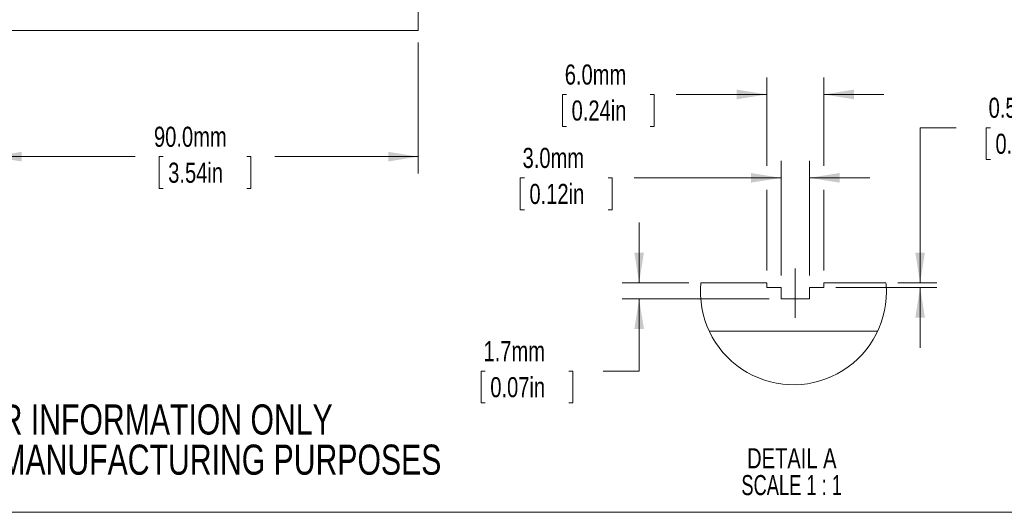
# Model space of a CAD drawing. Header units: millimetres. Extents: x 3 to 556, y 2 to 429.
# Tile 10 of 57: x 131 to 338, y 2 to 106. Entities that reach past the tile are written whole.
import ezdxf

# ---------------------------------------------------------------- set-up
doc = ezdxf.new("R2010")
doc.units = ezdxf.units.MM
doc.header["$LTSCALE"] = 2
doc.linetypes.add('CENTERX2', pattern=[20.32, 12.7, -2.54, 2.54, -2.54])
doc.styles.add('SLDTEXTSTYLE0', font='TXT', dxfattribs={"width": 0.75})
doc.styles.add('SLDTEXTSTYLE3', font='TXT', dxfattribs={"width": 0.681818})
doc.dimstyles.new('SLDDIMSTYLE0', dxfattribs={"dimtxt": 4.233333, "dimasz": 6.35, "dimexe": 0, "dimexo": 0.0625, "dimgap": 1.058333, "dimtad": 0, "dimtih": 1, "dimtoh": 1, "dimdec": 1, "dimrnd": 1e-09, "dimzin": 4, "dimdsep": 46, "dimtxsty": 'SLDTEXTSTYLE0', "dimsah": 1, "dimcen": 0.09, "dimadec": 0, "dimazin": 1, "dimtfac": 1, "dimtdec": 1, "dimtofl": 0, "dimtmove": 0, "dimatfit": 3, "dimfxl": 1, "dimfrac": 2, "dimtolj": 1, "dimtzin": 12, "dimarcsym": 0})
doc.dimstyles.new('SLDDIMSTYLE10', dxfattribs={"dimtxt": 4.233333, "dimasz": 6.35, "dimexe": 0, "dimexo": 0.0625, "dimgap": 1.058333, "dimtad": 0, "dimtih": 1, "dimtoh": 1, "dimdec": 1, "dimlfac": 0.5, "dimrnd": 1e-09, "dimdsep": 46, "dimtxsty": 'SLDTEXTSTYLE0', "dimsah": 1, "dimcen": 0.09, "dimadec": 0, "dimazin": 2, "dimtfac": 1, "dimtdec": 1, "dimtmove": 0, "dimatfit": 0, "dimfxl": 1, "dimfrac": 2, "dimtolj": 1, "dimtzin": 12, "dimarcsym": 0})
doc.dimstyles.new('SLDDIMSTYLE8', dxfattribs={"dimtxt": 4.233333, "dimasz": 6.35, "dimexe": 0, "dimexo": 0.0625, "dimgap": 1.058333, "dimtad": 0, "dimtih": 1, "dimtoh": 1, "dimdec": 1, "dimlfac": 0.5, "dimrnd": 1e-09, "dimzin": 12, "dimdsep": 46, "dimtxsty": 'SLDTEXTSTYLE0', "dimsah": 1, "dimcen": 0.09, "dimadec": 0, "dimazin": 3, "dimtfac": 1, "dimtdec": 1, "dimtmove": 0, "dimatfit": 0, "dimfxl": 1, "dimfrac": 2, "dimtolj": 1, "dimtzin": 12, "dimarcsym": 0})
doc.dimstyles.new('SLDDIMSTYLE9', dxfattribs={"dimtxt": 4.233333, "dimasz": 6.35, "dimexe": 0, "dimexo": 0.0625, "dimgap": 1.058333, "dimtad": 0, "dimtih": 1, "dimtoh": 1, "dimdec": 1, "dimlfac": 0.5, "dimrnd": 1e-09, "dimzin": 4, "dimdsep": 46, "dimtxsty": 'SLDTEXTSTYLE0', "dimsah": 1, "dimcen": 0.09, "dimadec": 0, "dimazin": 1, "dimtfac": 1, "dimtdec": 1, "dimtmove": 0, "dimatfit": 0, "dimfxl": 1, "dimfrac": 2, "dimtolj": 1, "dimtzin": 12, "dimarcsym": 0})

# ---------------------------------------------------------------- blocks, each defined once
blk = doc.blocks.new('SW_NOTE_2')
at = {"color": 0, "linetype": 'Continuous', "lineweight": 0, "char_height": 6.35, "attachment_point": 2, "style": 'SLDTEXTSTYLE0'}
for s, insert in [('FOR INFORMATION ONLY', (50.11, 8.19)), ('NOT FOR MANUFACTURING PURPOSES', (50.75, -0.28))]:
    blk.add_mtext(s, dxfattribs=dict(at, insert=insert))
blk = doc.blocks.new('_D_2')
at = {"color": 7, "linetype": 'Continuous', "lineweight": 0}
for p, q in [((124.79, 100.83), (124.79, 73.2)), ((214.79, 100.83), (214.79, 73.2)), ((124.79, 76.76), (155.05, 76.76)), ((160.96, 76.76), (160.1, 76.76)), ((160.1, 76.76), (160.1, 70.03)), ((178.62, 76.76), (179.48, 76.76)), ((179.48, 76.76), (179.48, 70.03)), ((214.79, 76.76), (184.53, 76.76)), ((160.1, 70.03), (160.96, 70.03)), ((179.48, 70.03), (178.62, 70.03))]:
    blk.add_line(p, q, dxfattribs=at)
for points in [[(124.79, 76.76), (131.14, 75.74), (131.14, 77.77)], [(214.79, 76.76), (208.44, 77.77), (208.44, 75.74)]]:
    blk.add_solid(points, dxfattribs=at)
at = {"color": 7, "linetype": 'Continuous', "lineweight": 0, "char_height": 4.233, "attachment_point": 1, "style": 'SLDTEXTSTYLE0'}
for s, insert in [('90.0mm', (159.03, 83.07)), ('3.54in', (162.03, 75.49))]:
    blk.add_mtext(s, dxfattribs=dict(at, insert=insert))
blk = doc.blocks.new('_D_16')
at = {"color": 7, "linetype": 'Continuous', "lineweight": 0}
for p, q in [((261.39, 50.19), (261.39, 62.89)), ((271.89, 50.19), (257.84, 50.19)), ((288.81, 46.79), (257.84, 46.79)), ((261.39, 31.56), (261.39, 46.79)), ((228.92, 31.56), (228.06, 31.56)), ((228.06, 31.56), (228.06, 24.84)), ((246.58, 31.56), (247.43, 31.56)), ((247.43, 31.56), (247.43, 24.84)), ((253.77, 31.56), (261.39, 31.56)), ((228.06, 24.84), (228.92, 24.84)), ((247.43, 24.84), (246.58, 24.84))]:
    blk.add_line(p, q, dxfattribs=at)
for points in [[(261.39, 50.19), (262.41, 56.54), (260.38, 56.54)], [(261.39, 46.79), (260.38, 40.44), (262.41, 40.44)]]:
    blk.add_solid(points, dxfattribs=at)
at = {"color": 7, "linetype": 'Continuous', "lineweight": 0, "char_height": 4.233, "attachment_point": 1, "style": 'SLDTEXTSTYLE0'}
for s, insert in [('1.7mm', (228.55, 37.88)), ('0.07in', (229.99, 30.29))]:
    blk.add_mtext(s, dxfattribs=dict(at, insert=insert))
blk = doc.blocks.new('_D_17')
at = {"color": 7, "linetype": 'Continuous', "lineweight": 0}
for p, q in [((288.35, 74.83), (288.35, 93.42)), ((300.35, 74.83), (300.35, 93.42)), ((246.06, 89.87), (245.21, 89.87)), ((245.21, 89.87), (245.21, 83.14)), ((263.73, 89.87), (264.58, 89.87)), ((264.58, 89.87), (264.58, 83.14)), ((288.35, 89.87), (269.21, 89.87)), ((300.35, 89.87), (313.05, 89.87)), ((245.21, 83.14), (246.06, 83.14)), ((264.58, 83.14), (263.73, 83.14)), ((288.35, 52.73), (288.35, 69.75)), ((300.35, 52.73), (300.35, 69.75))]:
    blk.add_line(p, q, dxfattribs=at)
for points in [[(288.35, 89.87), (282, 90.88), (282, 88.85)], [(300.35, 89.87), (306.7, 88.85), (306.7, 90.88)]]:
    blk.add_solid(points, dxfattribs=at)
at = {"color": 7, "linetype": 'Continuous', "lineweight": 0, "char_height": 4.233, "attachment_point": 1, "style": 'SLDTEXTSTYLE0'}
for s, insert in [('6.0mm', (245.7, 96.18)), ('0.24in', (247.14, 88.6))]:
    blk.add_mtext(s, dxfattribs=dict(at, insert=insert))
blk = doc.blocks.new('_D_18')
at = {"color": 7, "linetype": 'Continuous', "lineweight": 0}
for p, q in [((291.35, 51.73), (291.35, 75.85)), ((297.35, 51.73), (297.35, 75.85)), ((237.17, 72.29), (236.31, 72.29)), ((236.31, 72.29), (236.31, 65.57)), ((254.83, 72.29), (255.69, 72.29)), ((255.69, 72.29), (255.69, 65.57)), ((291.35, 72.29), (260.31, 72.29)), ((297.35, 72.29), (310.05, 72.29)), ((236.31, 65.57), (237.17, 65.57)), ((255.69, 65.57), (254.83, 65.57))]:
    blk.add_line(p, q, dxfattribs=at)
for points in [[(291.35, 72.29), (285, 73.31), (285, 71.28)], [(297.35, 72.29), (303.7, 71.28), (303.7, 73.31)]]:
    blk.add_solid(points, dxfattribs=at)
at = {"color": 7, "linetype": 'Continuous', "lineweight": 0, "char_height": 4.233, "attachment_point": 1, "style": 'SLDTEXTSTYLE0'}
for s, insert in [('3.0mm', (236.8, 78.61)), ('0.12in', (238.25, 71.02))]:
    blk.add_mtext(s, dxfattribs=dict(at, insert=insert))
blk = doc.blocks.new('_D_19')
at = {"color": 7, "linetype": 'Continuous', "lineweight": 0}
for p, q in [((328.3, 82.86), (320.68, 82.86)), ((320.68, 82.86), (320.68, 50.19)), ((335.5, 82.86), (334.64, 82.86)), ((334.64, 82.86), (334.64, 76.13)), ((353.16, 82.86), (354.02, 82.86)), ((354.02, 82.86), (354.02, 76.13)), ((334.64, 76.13), (335.5, 76.13)), ((354.02, 76.13), (353.16, 76.13)), ((316.01, 50.19), (324.23, 50.19)), ((302.89, 49.19), (324.23, 49.19)), ((320.68, 49.19), (320.68, 36.49))]:
    blk.add_line(p, q, dxfattribs=at)
for points in [[(320.68, 50.19), (321.69, 56.54), (319.66, 56.54)], [(320.68, 49.19), (319.66, 42.84), (321.69, 42.84)]]:
    blk.add_solid(points, dxfattribs=at)
at = {"color": 7, "linetype": 'Continuous', "lineweight": 0, "char_height": 4.233, "attachment_point": 1, "style": 'SLDTEXTSTYLE0'}
for s, insert in [('0.5mm', (335.13, 89.18)), ('0.02in', (336.57, 81.59))]:
    blk.add_mtext(s, dxfattribs=dict(at, insert=insert))
blk = doc.blocks.new('SW_NOTE_8')
at = {"color": 0, "linetype": 'Continuous', "lineweight": 0, "attachment_point": 2}
for s, insert, char_height, style in [('DETAIL A', (11.38, 5.46), 4.233, 'SLDTEXTSTYLE0'), ('SCALE 1 : 1', (11.35, -0.19), 4.2333, 'SLDTEXTSTYLE3')]:
    blk.add_mtext(s, dxfattribs=dict(at, insert=insert, char_height=char_height, style=style))

msp = doc.modelspace()

# ---------------------------------------------------------------- linework, layer by layer
at = {"color": 7, "linetype": 'Continuous', "lineweight": 0}
for p, q in [((214.7917971, 103.368295), (214.7917971, 107.8682948)), ((214.7917971, 103.368295), (124.7917968, 103.368295)), ((274.4290119, 50.191481), (288.3502876, 50.191481)), ((288.3502876, 49.191479), (288.3502876, 50.191481)), ((300.3502896, 50.191481), (313.4727513, 50.191481)), ((300.3502896, 49.191479), (300.3502896, 50.191481)), ((288.3502876, 49.191479), (291.3502863, 49.191479)), ((291.3502863, 49.191479), (291.3502863, 46.791483)), ((297.350291, 49.191479), (300.3502896, 49.191479)), ((297.350291, 46.791483), (297.350291, 49.191479)), ((291.3502863, 46.791483), (297.350291, 46.791483)), ((311.7176516, 39.9914797), (276.1841116, 39.9914797)), ((555.9784137, 1.8063285), (3.1587002, 1.8063285))]:
    msp.add_line(p, q, dxfattribs=at)
at = {"color": 7, "linetype": 'CENTERX2', "lineweight": 0}
msp.add_line((294.3502886, 42.7914805), (294.3502886, 53.1914806), dxfattribs=at)
at = {"color": 7, "linetype": 'Continuous', "lineweight": 0}
for centre, radius, start, end in [((293.9508807, 48.2995802), 19.6133284, 174.464644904, 0.000002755), ((293.9513623, 48.2996225), 19.6128467, 359.99987931, 5.535367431)]:
    msp.add_arc(centre, radius, start, end, dxfattribs=at)

# ---------------------------------------------------------------- block references
for name, p in [('SW_NOTE_2', (107.1703689, 16.3553219)), ('SW_NOTE_8', (282.2308222, 9.8440972))]:
    msp.add_blockref(name, p, dxfattribs=at)

# ---------------------------------------------------------------- dimensions: what is measured, and where the dimension line sits
for base, p1, p2, dimstyle, picture, middle in [((124.7917972, 76.7560398), (214.7917972, 103.368295), (124.7917972, 103.368295), 'SLDDIMSTYLE0', '_D_2', (169.7917972, 76.7560398)), ((288.3502875, 89.8657506), (300.3502875, 50.1914806), (288.3502875, 50.1914806), 'SLDDIMSTYLE9', '_D_17', (254.8950704, 89.8657506)), ((297.3502875, 72.291621), (291.3502875, 49.1914806), (297.3502875, 49.1914806), 'SLDDIMSTYLE9', '_D_18', (246.0033725, 72.291621))]:
    dim = msp.add_linear_dim(base=base, p1=p1, p2=p2, dimstyle=dimstyle, dxfattribs=at)
    dim.commit()
    dim.dimension.update_dxf_attribs({"geometry": picture, "text_midpoint": middle, "dimtype": 160})
for base, p1, p2, dimstyle, picture, middle in [((320.6780527, 49.1914806), (313.4727513, 50.1914806), (300.3502875, 49.1914806), 'SLDDIMSTYLE10', '_D_19', (320.6780527, 82.860848)), ((261.3949159, 46.7914806), (274.4290119, 50.1914806), (291.3502875, 46.7914806), 'SLDDIMSTYLE8', '_D_16', (261.3949159, 31.5627868))]:
    dim = msp.add_linear_dim(base=base, p1=p1, p2=p2, angle=90, dimstyle=dimstyle, dxfattribs=at)
    dim.commit()
    dim.dimension.update_dxf_attribs({"geometry": picture, "text_midpoint": middle, "dimtype": 160})

doc.saveas('drawing.dxf')
